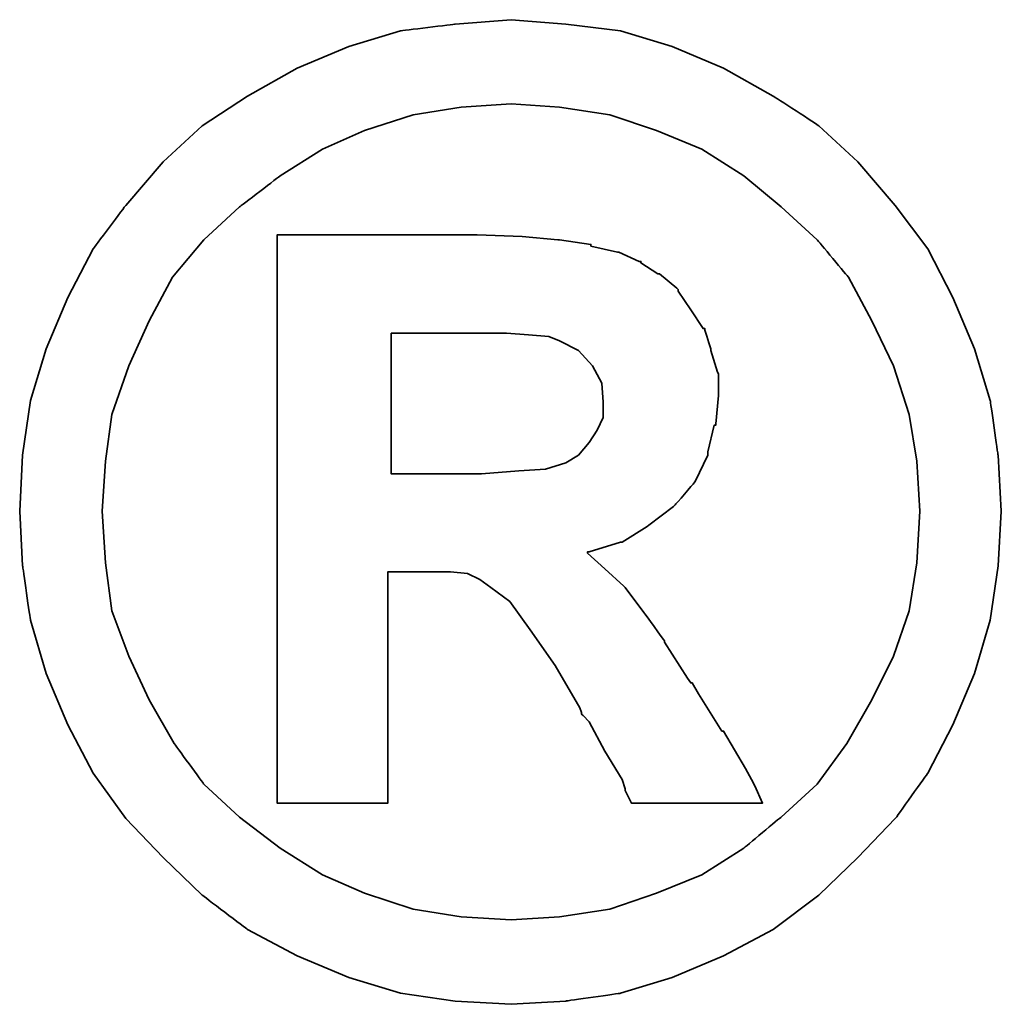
# Model space of a CAD drawing. Header units: millimetres. Extents: x 301 to 553, y -49 to 41.
# Tile 46 of 50: x 497.899 to 498.445, y -24.021 to -23.473. Entities that reach past the tile are written whole.
import ezdxf

# ---------------------------------------------------------------- set-up
doc = ezdxf.new("R2010")
doc.units = ezdxf.units.MM
doc.header["$LTSCALE"] = 0.1
doc.layers.add('DIM', color=4, linetype='CONTINUOUS')
doc.layers.add('layer 1', color=7, linetype='CONTINUOUS')

# ---------------------------------------------------------------- blocks, each defined once
blk = doc.blocks.new('TBI MOTION logo(完整正式版)')
at = {"layer": 'layer 1', "color": 22, "lineweight": 35}
for points, knots in [([(81.20634, 4.98624), (81.20634, 4.98624), (81.18649, 5.32862), (81.18649, 5.32862), (81.18649, 5.32862), (81.18649, 5.32862), (81.13886, 5.66206), (81.13886, 5.66206), (81.13886, 5.66206), (81.13886, 5.66206), (81.04359, 5.97764), (81.04359, 5.97764), (81.04359, 5.97764), (81.04359, 5.97764), (80.91061, 6.29124), (80.91061, 6.29124), (80.91061, 6.29124), (80.91061, 6.29124), (80.75778, 6.58697), (80.75778, 6.58697), (80.75778, 6.58697), (80.75778, 6.58697), (80.5593, 6.85294), (80.5593, 6.85294), (80.5593, 6.85294), (80.5593, 6.85294), (80.33105, 7.1189), (80.33105, 7.1189), (80.33105, 7.1189), (80.33105, 7.1189), (80.09287, 7.33921), (80.09287, 7.33921), (80.09287, 7.33921), (80.09287, 7.33921), (79.815, 7.51982), (79.815, 7.51982), (79.815, 7.51982), (79.815, 7.51982), (79.51133, 7.69051), (79.51133, 7.69051), (79.51133, 7.69051), (79.51133, 7.69051), (79.19773, 7.8235), (79.19773, 7.8235), (79.19773, 7.8235), (79.19773, 7.8235), (78.88215, 7.91877), (78.88215, 7.91877), (78.88215, 7.91877), (78.88215, 7.91877), (78.54871, 7.95846), (78.54871, 7.95846), (78.54871, 7.95846), (78.54871, 7.95846), (78.21526, 7.98625), (78.21526, 7.98625), (78.21526, 7.98625), (78.21526, 7.98625), (77.87388, 7.95846), (77.87388, 7.95846), (77.87388, 7.95846), (77.87388, 7.95846), (77.54044, 7.91877), (77.54044, 7.91877), (77.54044, 7.91877), (77.54044, 7.91877), (77.22485, 7.8235), (77.22485, 7.8235), (77.22485, 7.8235), (77.22485, 7.8235), (76.91027, 7.69051), (76.91027, 7.69051), (76.91027, 7.69051), (76.91027, 7.69051), (76.6056, 7.51982), (76.6056, 7.51982), (76.6056, 7.51982), (76.6056, 7.51982), (76.32972, 7.33921), (76.32972, 7.33921), (76.32972, 7.33921), (76.32972, 7.33921), (76.09154, 7.1189), (76.09154, 7.1189), (76.09154, 7.1189), (76.09154, 7.1189), (75.86329, 6.85294), (75.86329, 6.85294), (75.86329, 6.85294), (75.86329, 6.85294), (75.66382, 6.58697), (75.66382, 6.58697), (75.66382, 6.58697), (75.66382, 6.58697), (75.51099, 6.29124), (75.51099, 6.29124), (75.51099, 6.29124), (75.51099, 6.29124), (75.37702, 5.97764), (75.37702, 5.97764), (75.37702, 5.97764), (75.37702, 5.97764), (75.28175, 5.66206), (75.28175, 5.66206), (75.28175, 5.66206), (75.28175, 5.66206), (75.23411, 5.32862), (75.23411, 5.32862), (75.23411, 5.32862), (75.23411, 5.32862), (75.21625, 4.98624), (75.21625, 4.98624), (75.21625, 4.98624), (75.21625, 4.98624), (75.23411, 4.6528), (75.23411, 4.6528), (75.23411, 4.6528), (75.23411, 4.6528), (75.28175, 4.32035), (75.28175, 4.32035), (75.28175, 4.32035), (75.28175, 4.32035), (75.37702, 3.99583), (75.37702, 3.99583), (75.37702, 3.99583), (75.37702, 3.99583), (75.51099, 3.68224), (75.51099, 3.68224), (75.51099, 3.68224), (75.51099, 3.68224), (75.66382, 3.38749), (75.66382, 3.38749), (75.66382, 3.38749), (75.66382, 3.38749), (75.86329, 3.10963), (75.86329, 3.10963), (75.86329, 3.10963), (75.86329, 3.10963), (76.09154, 2.87145), (76.09154, 2.87145), (76.09154, 2.87145), (76.09154, 2.87145), (76.32972, 2.6432), (76.32972, 2.6432), (76.32972, 2.6432), (76.32972, 2.6432), (76.6056, 2.43381), (76.6056, 2.43381), (76.6056, 2.43381), (76.6056, 2.43381), (76.91027, 2.27205), (76.91027, 2.27205), (76.91027, 2.27205), (76.91027, 2.27205), (77.22485, 2.13906), (77.22485, 2.13906), (77.22485, 2.13906), (77.22485, 2.13906), (77.54044, 2.0438), (77.54044, 2.0438), (77.54044, 2.0438), (77.54044, 2.0438), (77.87388, 1.99616), (77.87388, 1.99616), (77.87388, 1.99616), (77.87388, 1.99616), (78.21526, 1.97631), (78.21526, 1.97631), (78.21526, 1.97631), (78.21526, 1.97631), (78.54871, 1.99616), (78.54871, 1.99616), (78.54871, 1.99616), (78.54871, 1.99616), (78.88215, 2.0438), (78.88215, 2.0438), (78.88215, 2.0438), (78.88215, 2.0438), (79.19773, 2.13906), (79.19773, 2.13906), (79.19773, 2.13906), (79.19773, 2.13906), (79.51133, 2.27205), (79.51133, 2.27205), (79.51133, 2.27205), (79.51133, 2.27205), (79.815, 2.43381), (79.815, 2.43381), (79.815, 2.43381), (79.815, 2.43381), (80.09287, 2.6432), (80.09287, 2.6432), (80.09287, 2.6432), (80.09287, 2.6432), (80.33105, 2.87145), (80.33105, 2.87145), (80.33105, 2.87145), (80.33105, 2.87145), (80.5593, 3.10963), (80.5593, 3.10963), (80.5593, 3.10963), (80.5593, 3.10963), (80.75778, 3.38749), (80.75778, 3.38749), (80.75778, 3.38749), (80.75778, 3.38749), (80.91061, 3.68224), (80.91061, 3.68224), (80.91061, 3.68224), (80.91061, 3.68224), (81.04359, 3.99583), (81.04359, 3.99583), (81.04359, 3.99583), (81.04359, 3.99583), (81.13886, 4.32035), (81.13886, 4.32035), (81.13886, 4.32035), (81.13886, 4.32035), (81.18649, 4.6528), (81.18649, 4.6528), (81.18649, 4.6528), (81.18649, 4.6528), (81.20634, 4.98624), (81.20634, 4.98624)], [0, 0, 0, 0, 0.0178571, 0.0178571, 0.0178571, 0.0178572, 0.0357143, 0.0357143, 0.0357143, 0.0357143, 0.0535714, 0.0535714, 0.0535714, 0.0535714, 0.0714286, 0.0714286, 0.0714286, 0.0714286, 0.0892857, 0.0892857, 0.0892857, 0.0892857, 0.1071429, 0.1071429, 0.1071429, 0.1071429, 0.125, 0.125, 0.125, 0.125, 0.1428571, 0.1428571, 0.1428571, 0.1428572, 0.1607143, 0.1607143, 0.1607143, 0.1607143, 0.1785714, 0.1785714, 0.1785714, 0.1785714, 0.1964286, 0.1964286, 0.1964286, 0.1964286, 0.2142857, 0.2142857, 0.2142857, 0.2142857, 0.2321429, 0.2321429, 0.2321429, 0.2321429, 0.25, 0.25, 0.25, 0.25, 0.2678571, 0.2678571, 0.2678571, 0.2678572, 0.2857143, 0.2857143, 0.2857143, 0.2857143, 0.3035714, 0.3035714, 0.3035714, 0.3035714, 0.3214286, 0.3214286, 0.3214286, 0.3214286, 0.3392857, 0.3392857, 0.3392857, 0.3392857, 0.3571429, 0.3571429, 0.3571429, 0.3571429, 0.375, 0.375, 0.375, 0.375, 0.3928571, 0.3928571, 0.3928571, 0.3928572, 0.4107143, 0.4107143, 0.4107143, 0.4107143, 0.4285714, 0.4285714, 0.4285714, 0.4285714, 0.4464286, 0.4464286, 0.4464286, 0.4464286, 0.4642857, 0.4642857, 0.4642857, 0.4642857, 0.4821429, 0.4821429, 0.4821429, 0.4821429, 0.5, 0.5, 0.5, 0.5, 0.5178571, 0.5178571, 0.5178571, 0.5178572, 0.5357143, 0.5357143, 0.5357143, 0.5357143, 0.5535714, 0.5535714, 0.5535714, 0.5535714, 0.5714286, 0.5714286, 0.5714286, 0.5714286, 0.5892857, 0.5892857, 0.5892857, 0.5892857, 0.6071429, 0.6071429, 0.6071429, 0.6071429, 0.625, 0.625, 0.625, 0.625, 0.6428571, 0.6428571, 0.6428571, 0.6428572, 0.6607143, 0.6607143, 0.6607143, 0.6607143, 0.6785714, 0.6785714, 0.6785714, 0.6785714, 0.6964286, 0.6964286, 0.6964286, 0.6964286, 0.7142857, 0.7142857, 0.7142857, 0.7142857, 0.7321429, 0.7321429, 0.7321429, 0.7321429, 0.75, 0.75, 0.75, 0.75, 0.7678571, 0.7678571, 0.7678571, 0.7678572, 0.7857143, 0.7857143, 0.7857143, 0.7857143, 0.8035714, 0.8035714, 0.8035714, 0.8035714, 0.8214286, 0.8214286, 0.8214286, 0.8214286, 0.8392857, 0.8392857, 0.8392857, 0.8392857, 0.8571429, 0.8571429, 0.8571429, 0.8571429, 0.875, 0.875, 0.875, 0.875, 0.8928571, 0.8928571, 0.8928571, 0.8928572, 0.9107143, 0.9107143, 0.9107143, 0.9107143, 0.9285714, 0.9285714, 0.9285714, 0.9285714, 0.9464286, 0.9464286, 0.9464286, 0.9464286, 0.9642857, 0.9642857, 0.9642857, 0.9642857, 0.9821429, 0.9821429, 0.9821429, 0.9821429, 1, 1, 1, 1]), ([(80.71014, 4.98624), (80.71014, 4.98624), (80.69129, 5.29091), (80.69129, 5.29091), (80.69129, 5.29091), (80.69129, 5.29091), (80.64464, 5.57672), (80.64464, 5.57672), (80.64464, 5.57672), (80.64464, 5.57672), (80.54937, 5.87245), (80.54937, 5.87245), (80.54937, 5.87245), (80.54937, 5.87245), (80.41639, 6.14833), (80.41639, 6.14833), (80.41639, 6.14833), (80.41639, 6.14833), (80.27349, 6.41429), (80.27349, 6.41429), (80.27349, 6.41429), (80.27349, 6.41429), (80.08295, 6.64255), (80.08295, 6.64255), (80.08295, 6.64255), (80.08295, 6.64255), (79.86264, 6.84301), (79.86264, 6.84301), (79.86264, 6.84301), (79.86264, 6.84301), (79.63439, 7.03355), (79.63439, 7.03355), (79.63439, 7.03355), (79.63439, 7.03355), (79.37835, 7.1963), (79.37835, 7.1963), (79.37835, 7.1963), (79.37835, 7.1963), (79.10246, 7.30944), (79.10246, 7.30944), (79.10246, 7.30944), (79.10246, 7.30944), (78.81665, 7.40471), (78.81665, 7.40471), (78.81665, 7.40471), (78.81665, 7.40471), (78.511, 7.45234), (78.511, 7.45234), (78.511, 7.45234), (78.511, 7.45234), (78.21526, 7.47219), (78.21526, 7.47219), (78.21526, 7.47219), (78.21526, 7.47219), (77.9106, 7.45234), (77.9106, 7.45234), (77.9106, 7.45234), (77.9106, 7.45234), (77.61685, 7.40471), (77.61685, 7.40471), (77.61685, 7.40471), (77.61685, 7.40471), (77.32012, 7.30944), (77.32012, 7.30944), (77.32012, 7.30944), (77.32012, 7.30944), (77.06309, 7.1963), (77.06309, 7.1963), (77.06309, 7.1963), (77.06309, 7.1963), (76.80606, 7.03355), (76.80606, 7.03355), (76.80606, 7.03355), (76.80606, 7.03355), (76.55797, 6.84301), (76.55797, 6.84301), (76.55797, 6.84301), (76.55797, 6.84301), (76.34063, 6.64255), (76.34063, 6.64255), (76.34063, 6.64255), (76.34063, 6.64255), (76.1491, 6.41429), (76.1491, 6.41429), (76.1491, 6.41429), (76.1491, 6.41429), (76.0062, 6.14833), (76.0062, 6.14833), (76.0062, 6.14833), (76.0062, 6.14833), (75.88314, 5.87245), (75.88314, 5.87245), (75.88314, 5.87245), (75.88314, 5.87245), (75.77794, 5.57672), (75.77794, 5.57672), (75.77794, 5.57672), (75.77794, 5.57672), (75.73924, 5.29091), (75.73924, 5.29091), (75.73924, 5.29091), (75.73924, 5.29091), (75.72039, 4.98624), (75.72039, 4.98624), (75.72039, 4.98624), (75.72039, 4.98624), (75.73924, 4.67165), (75.73924, 4.67165), (75.73924, 4.67165), (75.73924, 4.67165), (75.77794, 4.37791), (75.77794, 4.37791), (75.77794, 4.37791), (75.77794, 4.37791), (75.88314, 4.10102), (75.88314, 4.10102), (75.88314, 4.10102), (75.88314, 4.10102), (76.0062, 3.83407), (76.0062, 3.83407), (76.0062, 3.83407), (76.0062, 3.83407), (76.15902, 3.56811), (76.15902, 3.56811), (76.15902, 3.56811), (76.15902, 3.56811), (76.34063, 3.32001), (76.34063, 3.32001), (76.34063, 3.32001), (76.34063, 3.32001), (76.55797, 3.11955), (76.55797, 3.11955), (76.55797, 3.11955), (76.55797, 3.11955), (76.80606, 2.92901), (76.80606, 2.92901), (76.80606, 2.92901), (76.80606, 2.92901), (77.06309, 2.76725), (77.06309, 2.76725), (77.06309, 2.76725), (77.06309, 2.76725), (77.32012, 2.65412), (77.32012, 2.65412), (77.32012, 2.65412), (77.32012, 2.65412), (77.61685, 2.55786), (77.61685, 2.55786), (77.61685, 2.55786), (77.61685, 2.55786), (77.9106, 2.51022), (77.9106, 2.51022), (77.9106, 2.51022), (77.9106, 2.51022), (78.21526, 2.49137), (78.21526, 2.49137), (78.21526, 2.49137), (78.21526, 2.49137), (78.511, 2.51022), (78.511, 2.51022), (78.511, 2.51022), (78.511, 2.51022), (78.81665, 2.55786), (78.81665, 2.55786), (78.81665, 2.55786), (78.81665, 2.55786), (79.10246, 2.65412), (79.10246, 2.65412), (79.10246, 2.65412), (79.10246, 2.65412), (79.37835, 2.76725), (79.37835, 2.76725), (79.37835, 2.76725), (79.37835, 2.76725), (79.63439, 2.92901), (79.63439, 2.92901), (79.63439, 2.92901), (79.63439, 2.92901), (79.86264, 3.11955), (79.86264, 3.11955), (79.86264, 3.11955), (79.86264, 3.11955), (80.08295, 3.32001), (80.08295, 3.32001), (80.08295, 3.32001), (80.08295, 3.32001), (80.26356, 3.56811), (80.26356, 3.56811), (80.26356, 3.56811), (80.26356, 3.56811), (80.41639, 3.83407), (80.41639, 3.83407), (80.41639, 3.83407), (80.41639, 3.83407), (80.54937, 4.10102), (80.54937, 4.10102), (80.54937, 4.10102), (80.54937, 4.10102), (80.64464, 4.37791), (80.64464, 4.37791), (80.64464, 4.37791), (80.64464, 4.37791), (80.69129, 4.67165), (80.69129, 4.67165), (80.69129, 4.67165), (80.69129, 4.67165), (80.71014, 4.98624), (80.71014, 4.98624)], [0, 0, 0, 0, 0.0192308, 0.0192308, 0.0192308, 0.0192308, 0.0384615, 0.0384615, 0.0384615, 0.0384615, 0.0576923, 0.0576923, 0.0576923, 0.0576923, 0.0769231, 0.0769231, 0.0769231, 0.0769231, 0.0961538, 0.0961538, 0.0961538, 0.0961539, 0.1153846, 0.1153846, 0.1153846, 0.1153846, 0.1346154, 0.1346154, 0.1346154, 0.1346154, 0.1538462, 0.1538462, 0.1538462, 0.1538462, 0.1730769, 0.1730769, 0.1730769, 0.1730769, 0.1923077, 0.1923077, 0.1923077, 0.1923077, 0.2115385, 0.2115385, 0.2115385, 0.2115385, 0.2307692, 0.2307692, 0.2307692, 0.2307692, 0.25, 0.25, 0.25, 0.25, 0.2692308, 0.2692308, 0.2692308, 0.2692308, 0.2884615, 0.2884615, 0.2884615, 0.2884615, 0.3076923, 0.3076923, 0.3076923, 0.3076923, 0.3269231, 0.3269231, 0.3269231, 0.3269231, 0.3461538, 0.3461538, 0.3461538, 0.3461539, 0.3653846, 0.3653846, 0.3653846, 0.3653846, 0.3846154, 0.3846154, 0.3846154, 0.3846154, 0.4038462, 0.4038462, 0.4038462, 0.4038462, 0.4230769, 0.4230769, 0.4230769, 0.4230769, 0.4423077, 0.4423077, 0.4423077, 0.4423077, 0.4615385, 0.4615385, 0.4615385, 0.4615385, 0.4807692, 0.4807692, 0.4807692, 0.4807692, 0.5, 0.5, 0.5, 0.5, 0.5192308, 0.5192308, 0.5192308, 0.5192308, 0.5384615, 0.5384615, 0.5384615, 0.5384615, 0.5576923, 0.5576923, 0.5576923, 0.5576923, 0.5769231, 0.5769231, 0.5769231, 0.5769231, 0.5961538, 0.5961538, 0.5961538, 0.5961539, 0.6153846, 0.6153846, 0.6153846, 0.6153846, 0.6346154, 0.6346154, 0.6346154, 0.6346154, 0.6538462, 0.6538462, 0.6538462, 0.6538462, 0.6730769, 0.6730769, 0.6730769, 0.6730769, 0.6923077, 0.6923077, 0.6923077, 0.6923077, 0.7115385, 0.7115385, 0.7115385, 0.7115385, 0.7307692, 0.7307692, 0.7307692, 0.7307692, 0.75, 0.75, 0.75, 0.75, 0.7692308, 0.7692308, 0.7692308, 0.7692308, 0.7884615, 0.7884615, 0.7884615, 0.7884615, 0.8076923, 0.8076923, 0.8076923, 0.8076923, 0.8269231, 0.8269231, 0.8269231, 0.8269231, 0.8461538, 0.8461538, 0.8461538, 0.8461539, 0.8653846, 0.8653846, 0.8653846, 0.8653846, 0.8846154, 0.8846154, 0.8846154, 0.8846154, 0.9038462, 0.9038462, 0.9038462, 0.9038462, 0.9230769, 0.9230769, 0.9230769, 0.9230769, 0.9423077, 0.9423077, 0.9423077, 0.9423077, 0.9615385, 0.9615385, 0.9615385, 0.9615385, 0.9807692, 0.9807692, 0.9807692, 0.9807692, 1, 1, 1, 1]), ([(76.78721, 3.2823), (76.78721, 3.2823), (76.78721, 3.32001), (76.78721, 3.32001), (76.78721, 3.32001), (76.78721, 3.32001), (76.78721, 3.42422), (76.78721, 3.42422), (76.78721, 3.42422), (76.78721, 3.42422), (76.78721, 3.59689), (76.78721, 3.59689), (76.78721, 3.59689), (76.78721, 3.59689), (76.78721, 3.80529), (76.78721, 3.80529), (76.78721, 3.80529), (76.78721, 3.80529), (76.78721, 4.0524), (76.78721, 4.0524), (76.78721, 4.0524), (76.78721, 4.0524), (76.78721, 4.32035), (76.78721, 4.32035), (76.78721, 4.32035), (76.78721, 4.32035), (76.78721, 4.92868), (76.78721, 4.92868), (76.78721, 4.92868), (76.78721, 4.92868), (76.78721, 5.53801), (76.78721, 5.53801), (76.78721, 5.53801), (76.78721, 5.53801), (76.78721, 5.82482), (76.78721, 5.82482), (76.78721, 5.82482), (76.78721, 5.82482), (76.78721, 6.07291), (76.78721, 6.07291), (76.78721, 6.07291), (76.78721, 6.07291), (76.78721, 6.30017), (76.78721, 6.30017), (76.78721, 6.30017), (76.78721, 6.30017), (76.78721, 6.45399), (76.78721, 6.45399), (76.78721, 6.45399), (76.78721, 6.45399), (76.78721, 6.5572), (76.78721, 6.5572), (76.78721, 6.5572), (76.78721, 6.5572), (76.78721, 6.59689), (76.78721, 6.59689), (76.78721, 6.59689), (76.78721, 6.59689), (76.78721, 6.67232), (76.78721, 6.67232), (76.78721, 6.67232), (76.78721, 6.67232), (76.8537, 6.67232), (76.8537, 6.67232), (76.8537, 6.67232), (76.8537, 6.67232), (76.87355, 6.67232), (76.87355, 6.67232), (76.87355, 6.67232), (76.87355, 6.67232), (76.91027, 6.67232), (76.91027, 6.67232), (76.91027, 6.67232), (76.91027, 6.67232), (77.04424, 6.67232), (77.04424, 6.67232), (77.04424, 6.67232), (77.04424, 6.67232), (77.22485, 6.67232), (77.22485, 6.67232), (77.22485, 6.67232), (77.22485, 6.67232), (77.43524, 6.67232), (77.43524, 6.67232), (77.43524, 6.67232), (77.43524, 6.67232), (77.65357, 6.67232), (77.65357, 6.67232), (77.65357, 6.67232), (77.65357, 6.67232), (77.82625, 6.67232), (77.82625, 6.67232), (77.82625, 6.67232), (77.82625, 6.67232), (77.94037, 6.67232), (77.94037, 6.67232), (77.94037, 6.67232), (77.94037, 6.67232), (77.97709, 6.67232), (77.97709, 6.67232), (77.97709, 6.67232), (77.97709, 6.67232), (77.99694, 6.67232), (77.99694, 6.67232), (77.99694, 6.67232), (77.99694, 6.67232), (78.00686, 6.67232), (78.00686, 6.67232), (78.00686, 6.67232), (78.00686, 6.67232), (78.28275, 6.6624), (78.28275, 6.6624), (78.28275, 6.6624), (78.28275, 6.6624), (78.50107, 6.64255), (78.50107, 6.64255), (78.50107, 6.64255), (78.50107, 6.64255), (78.511, 6.64255), (78.511, 6.64255), (78.511, 6.64255), (78.511, 6.64255), (78.70154, 6.61476), (78.70154, 6.61476), (78.70154, 6.61476), (78.70154, 6.61476), (78.70154, 6.60483), (78.70154, 6.60483), (78.70154, 6.60483), (78.70154, 6.60483), (78.86429, 6.56713), (78.86429, 6.56713), (78.86429, 6.56713), (78.86429, 6.56713), (78.87223, 6.56713), (78.87223, 6.56713), (78.87223, 6.56713), (78.87223, 6.56713), (78.99727, 6.51056), (78.99727, 6.51056), (78.99727, 6.51056), (78.99727, 6.51056), (79.00719, 6.51056), (79.00719, 6.51056), (79.00719, 6.51056), (79.00719, 6.51056), (79.00719, 6.50162), (79.00719, 6.50162), (79.00719, 6.50162), (79.00719, 6.50162), (79.1104, 6.43415), (79.1104, 6.43415), (79.1104, 6.43415), (79.1104, 6.43415), (79.12132, 6.43415), (79.12132, 6.43415), (79.12132, 6.43415), (79.12132, 6.43415), (79.22552, 6.34781), (79.22552, 6.34781), (79.22552, 6.34781), (79.22552, 6.34781), (79.23544, 6.33888), (79.23544, 6.33888), (79.23544, 6.33888), (79.23544, 6.33888), (79.23544, 6.32895), (79.23544, 6.32895), (79.23544, 6.32895), (79.23544, 6.32895), (79.31087, 6.21483), (79.31087, 6.21483), (79.31087, 6.21483), (79.31087, 6.21483), (79.38629, 6.1007), (79.38629, 6.1007), (79.38629, 6.1007), (79.38629, 6.1007), (79.3972, 6.1007), (79.3972, 6.1007), (79.3972, 6.1007), (79.3972, 6.1007), (79.3972, 6.09078), (79.3972, 6.09078), (79.3972, 6.09078), (79.3972, 6.09078), (79.43392, 5.97764), (79.43392, 5.97764), (79.43392, 5.97764), (79.43392, 5.97764), (79.43392, 5.96772), (79.43392, 5.96772), (79.43392, 5.96772), (79.43392, 5.96772), (79.47362, 5.83474), (79.47362, 5.83474), (79.47362, 5.83474), (79.47362, 5.83474), (79.48156, 5.82482), (79.48156, 5.82482), (79.48156, 5.82482), (79.48156, 5.82482), (79.48156, 5.69977), (79.48156, 5.69977), (79.48156, 5.69977), (79.48156, 5.69977), (79.48156, 5.69183), (79.48156, 5.69183), (79.48156, 5.69183), (79.48156, 5.69183), (79.4637, 5.51915), (79.4637, 5.51915), (79.4637, 5.51915), (79.4637, 5.51915), (79.4637, 5.51122), (79.4637, 5.51122), (79.4637, 5.51122), (79.4637, 5.51122), (79.45377, 5.51122), (79.45377, 5.51122), (79.45377, 5.51122), (79.45377, 5.51122), (79.41507, 5.34847), (79.41507, 5.34847), (79.41507, 5.34847), (79.41507, 5.34847), (79.41507, 5.33854), (79.41507, 5.33854), (79.41507, 5.33854), (79.41507, 5.33854), (79.41507, 5.32862), (79.41507, 5.32862), (79.41507, 5.32862), (79.41507, 5.32862), (79.33865, 5.16785), (79.33865, 5.16785), (79.33865, 5.16785), (79.33865, 5.16785), (79.33071, 5.15693), (79.33071, 5.15693), (79.33071, 5.15693), (79.33071, 5.15693), (79.2156, 5.02495), (79.2156, 5.02495), (79.2156, 5.02495), (79.2156, 5.02495), (79.20567, 5.01502), (79.20567, 5.01502), (79.20567, 5.01502), (79.20567, 5.01502), (79.05483, 4.89991), (79.05483, 4.89991), (79.05483, 4.89991), (79.05483, 4.89991), (79.04491, 4.89197), (79.04491, 4.89197), (79.04491, 4.89197), (79.04491, 4.89197), (78.89208, 4.7967), (78.89208, 4.7967), (78.89208, 4.7967), (78.89208, 4.7967), (78.88215, 4.7967), (78.88215, 4.7967), (78.88215, 4.7967), (78.88215, 4.7967), (78.69161, 4.73913), (78.69161, 4.73913), (78.69161, 4.73913), (78.69161, 4.73913), (78.68169, 4.73913), (78.68169, 4.73913), (78.68169, 4.73913), (78.68169, 4.73913), (78.68169, 4.72921), (78.68169, 4.72921), (78.68169, 4.72921), (78.68169, 4.72921), (78.78688, 4.63394), (78.78688, 4.63394), (78.78688, 4.63394), (78.78688, 4.63394), (78.902, 4.52875), (78.902, 4.52875), (78.902, 4.52875), (78.902, 4.52875), (78.91093, 4.52081), (78.91093, 4.52081), (78.91093, 4.52081), (78.91093, 4.52081), (79.02506, 4.36798), (79.02506, 4.36798), (79.02506, 4.36798), (79.02506, 4.36798), (79.1501, 4.1953), (79.1501, 4.1953), (79.1501, 4.1953), (79.1501, 4.1953), (79.1501, 4.18736), (79.1501, 4.18736), (79.1501, 4.18736), (79.1501, 4.18736), (79.29201, 3.96705), (79.29201, 3.96705), (79.29201, 3.96705), (79.29201, 3.96705), (79.31087, 3.93828), (79.31087, 3.93828), (79.31087, 3.93828), (79.31087, 3.93828), (79.32079, 3.93828), (79.32079, 3.93828), (79.32079, 3.93828), (79.32079, 3.93828), (79.3585, 3.87178), (79.3585, 3.87178), (79.3585, 3.87178), (79.3585, 3.87178), (79.50141, 3.64353), (79.50141, 3.64353), (79.50141, 3.64353), (79.50141, 3.64353), (79.51133, 3.64353), (79.51133, 3.64353), (79.51133, 3.64353), (79.51133, 3.64353), (79.64431, 3.41528), (79.64431, 3.41528), (79.64431, 3.41528), (79.64431, 3.41528), (79.68202, 3.3478), (79.68202, 3.3478), (79.68202, 3.3478), (79.68202, 3.3478), (79.70187, 3.31009), (79.70187, 3.31009), (79.70187, 3.31009), (79.70187, 3.31009), (79.7495, 3.2049), (79.7495, 3.2049), (79.7495, 3.2049), (79.7495, 3.2049), (79.64431, 3.2049), (79.64431, 3.2049), (79.64431, 3.2049), (79.64431, 3.2049), (79.62546, 3.2049), (79.62546, 3.2049), (79.62546, 3.2049), (79.62546, 3.2049), (79.53912, 3.2049), (79.53912, 3.2049), (79.53912, 3.2049), (79.53912, 3.2049), (79.31087, 3.2049), (79.31087, 3.2049), (79.31087, 3.2049), (79.31087, 3.2049), (79.08262, 3.2049), (79.08262, 3.2049), (79.08262, 3.2049), (79.08262, 3.2049), (79.00719, 3.2049), (79.00719, 3.2049), (79.00719, 3.2049), (79.00719, 3.2049), (78.98735, 3.2049), (78.98735, 3.2049), (78.98735, 3.2049), (78.98735, 3.2049), (78.94964, 3.2049), (78.94964, 3.2049), (78.94964, 3.2049), (78.94964, 3.2049), (78.92979, 3.24459), (78.92979, 3.24459), (78.92979, 3.24459), (78.92979, 3.24459), (78.91093, 3.2823), (78.91093, 3.2823), (78.91093, 3.2823), (78.91093, 3.2823), (78.91093, 3.29223), (78.91093, 3.29223), (78.91093, 3.29223), (78.91093, 3.29223), (78.89208, 3.3478), (78.89208, 3.3478), (78.89208, 3.3478), (78.89208, 3.3478), (78.78688, 3.52048), (78.78688, 3.52048), (78.78688, 3.52048), (78.78688, 3.52048), (78.69161, 3.7001), (78.69161, 3.7001), (78.69161, 3.7001), (78.69161, 3.7001), (78.6539, 3.7388), (78.6539, 3.7388), (78.6539, 3.7388), (78.6539, 3.7388), (78.64398, 3.74873), (78.64398, 3.74873), (78.64398, 3.74873), (78.64398, 3.74873), (78.64398, 3.75766), (78.64398, 3.75766), (78.64398, 3.75766), (78.64398, 3.75766), (78.63405, 3.78644), (78.63405, 3.78644), (78.63405, 3.78644), (78.63405, 3.78644), (78.48321, 4.04347), (78.48321, 4.04347), (78.48321, 4.04347), (78.48321, 4.04347), (78.33038, 4.2618), (78.33038, 4.2618), (78.33038, 4.2618), (78.33038, 4.2618), (78.20732, 4.43447), (78.20732, 4.43447), (78.20732, 4.43447), (78.20732, 4.43447), (78.09221, 4.52081), (78.09221, 4.52081), (78.09221, 4.52081), (78.09221, 4.52081), (78.02472, 4.56845), (78.02472, 4.56845), (78.02472, 4.56845), (78.02472, 4.56845), (77.9493, 4.60616), (77.9493, 4.60616), (77.9493, 4.60616), (77.9493, 4.60616), (77.8451, 4.61608), (77.8451, 4.61608), (77.8451, 4.61608), (77.8451, 4.61608), (77.71113, 4.61608), (77.71113, 4.61608), (77.71113, 4.61608), (77.71113, 4.61608), (77.69128, 4.61608), (77.69128, 4.61608), (77.69128, 4.61608), (77.69128, 4.61608), (77.67342, 4.61608), (77.67342, 4.61608), (77.67342, 4.61608), (77.67342, 4.61608), (77.5583, 4.61608), (77.5583, 4.61608), (77.5583, 4.61608), (77.5583, 4.61608), (77.46303, 4.61608), (77.46303, 4.61608), (77.46303, 4.61608), (77.46303, 4.61608), (77.46303, 4.54761), (77.46303, 4.54761), (77.46303, 4.54761), (77.46303, 4.54761), (77.46303, 4.47318), (77.46303, 4.47318), (77.46303, 4.47318), (77.46303, 4.47318), (77.46303, 4.24294), (77.46303, 4.24294), (77.46303, 4.24294), (77.46303, 4.24294), (77.46303, 3.99583), (77.46303, 3.99583), (77.46303, 3.99583), (77.46303, 3.99583), (77.46303, 3.72888), (77.46303, 3.72888), (77.46303, 3.72888), (77.46303, 3.72888), (77.46303, 3.51055), (77.46303, 3.51055), (77.46303, 3.51055), (77.46303, 3.51055), (77.46303, 3.42422), (77.46303, 3.42422), (77.46303, 3.42422), (77.46303, 3.42422), (77.46303, 3.35773), (77.46303, 3.35773), (77.46303, 3.35773), (77.46303, 3.35773), (77.46303, 3.30017), (77.46303, 3.30017), (77.46303, 3.30017), (77.46303, 3.30017), (77.46303, 3.2823), (77.46303, 3.2823), (77.46303, 3.2823), (77.46303, 3.2823), (77.46303, 3.2049), (77.46303, 3.2049), (77.46303, 3.2049), (77.46303, 3.2049), (77.39753, 3.2049), (77.39753, 3.2049), (77.39753, 3.2049), (77.39753, 3.2049), (77.37768, 3.2049), (77.37768, 3.2049), (77.37768, 3.2049), (77.37768, 3.2049), (77.32012, 3.2049), (77.32012, 3.2049), (77.32012, 3.2049), (77.32012, 3.2049), (77.12165, 3.2049), (77.12165, 3.2049), (77.12165, 3.2049), (77.12165, 3.2049), (76.94897, 3.2049), (76.94897, 3.2049), (76.94897, 3.2049), (76.94897, 3.2049), (76.8924, 3.2049), (76.8924, 3.2049), (76.8924, 3.2049), (76.8924, 3.2049), (76.8537, 3.2049), (76.8537, 3.2049), (76.8537, 3.2049), (76.8537, 3.2049), (76.78721, 3.2049), (76.78721, 3.2049), (76.78721, 3.2049), (76.78721, 3.2049), (76.78721, 3.2823), (76.78721, 3.2823)], [0, 0, 0, 0, 0.0074074, 0.0074074, 0.0074074, 0.0074074, 0.0148148, 0.0148148, 0.0148148, 0.0148148, 0.0222222, 0.0222222, 0.0222222, 0.0222222, 0.0296296, 0.0296296, 0.0296296, 0.0296296, 0.037037, 0.037037, 0.037037, 0.037037, 0.0444444, 0.0444444, 0.0444444, 0.0444445, 0.0518519, 0.0518519, 0.0518519, 0.0518519, 0.0592593, 0.0592593, 0.0592593, 0.0592593, 0.0666667, 0.0666667, 0.0666667, 0.0666667, 0.0740741, 0.0740741, 0.0740741, 0.0740741, 0.0814815, 0.0814815, 0.0814815, 0.0814815, 0.0888889, 0.0888889, 0.0888889, 0.0888889, 0.0962963, 0.0962963, 0.0962963, 0.0962963, 0.1037037, 0.1037037, 0.1037037, 0.1037037, 0.1111111, 0.1111111, 0.1111111, 0.1111111, 0.1185185, 0.1185185, 0.1185185, 0.1185185, 0.1259259, 0.1259259, 0.1259259, 0.1259259, 0.1333333, 0.1333333, 0.1333333, 0.1333333, 0.1407407, 0.1407407, 0.1407407, 0.1407408, 0.1481481, 0.1481481, 0.1481481, 0.1481482, 0.1555556, 0.1555556, 0.1555556, 0.1555556, 0.162963, 0.162963, 0.162963, 0.162963, 0.1703704, 0.1703704, 0.1703704, 0.1703704, 0.1777778, 0.1777778, 0.1777778, 0.1777778, 0.1851852, 0.1851852, 0.1851852, 0.1851852, 0.1925926, 0.1925926, 0.1925926, 0.1925926, 0.2, 0.2, 0.2, 0.2, 0.2074074, 0.2074074, 0.2074074, 0.2074074, 0.2148148, 0.2148148, 0.2148148, 0.2148148, 0.2222222, 0.2222222, 0.2222222, 0.2222222, 0.2296296, 0.2296296, 0.2296296, 0.2296296, 0.237037, 0.237037, 0.237037, 0.237037, 0.2444444, 0.2444444, 0.2444444, 0.2444445, 0.2518519, 0.2518519, 0.2518519, 0.2518519, 0.2592593, 0.2592593, 0.2592593, 0.2592593, 0.2666667, 0.2666667, 0.2666667, 0.2666667, 0.2740741, 0.2740741, 0.2740741, 0.2740741, 0.2814815, 0.2814815, 0.2814815, 0.2814815, 0.2888889, 0.2888889, 0.2888889, 0.2888889, 0.2962963, 0.2962963, 0.2962963, 0.2962963, 0.3037037, 0.3037037, 0.3037037, 0.3037037, 0.3111111, 0.3111111, 0.3111111, 0.3111111, 0.3185185, 0.3185185, 0.3185185, 0.3185185, 0.3259259, 0.3259259, 0.3259259, 0.3259259, 0.3333333, 0.3333333, 0.3333333, 0.3333333, 0.3407407, 0.3407407, 0.3407407, 0.3407408, 0.3481481, 0.3481481, 0.3481481, 0.3481482, 0.3555556, 0.3555556, 0.3555556, 0.3555556, 0.362963, 0.362963, 0.362963, 0.362963, 0.3703704, 0.3703704, 0.3703704, 0.3703704, 0.3777778, 0.3777778, 0.3777778, 0.3777778, 0.3851852, 0.3851852, 0.3851852, 0.3851852, 0.3925926, 0.3925926, 0.3925926, 0.3925926, 0.4, 0.4, 0.4, 0.4, 0.4074074, 0.4074074, 0.4074074, 0.4074074, 0.4148148, 0.4148148, 0.4148148, 0.4148148, 0.4222222, 0.4222222, 0.4222222, 0.4222222, 0.4296296, 0.4296296, 0.4296296, 0.4296296, 0.437037, 0.437037, 0.437037, 0.437037, 0.4444444, 0.4444444, 0.4444444, 0.4444445, 0.4518519, 0.4518519, 0.4518519, 0.4518519, 0.4592593, 0.4592593, 0.4592593, 0.4592593, 0.4666667, 0.4666667, 0.4666667, 0.4666667, 0.4740741, 0.4740741, 0.4740741, 0.4740741, 0.4814815, 0.4814815, 0.4814815, 0.4814815, 0.4888889, 0.4888889, 0.4888889, 0.4888889, 0.4962963, 0.4962963, 0.4962963, 0.4962963, 0.5037037, 0.5037037, 0.5037037, 0.5037037, 0.5111111, 0.5111111, 0.5111111, 0.5111111, 0.5185185, 0.5185185, 0.5185185, 0.5185185, 0.5259259, 0.5259259, 0.5259259, 0.5259259, 0.5333333, 0.5333333, 0.5333333, 0.5333333, 0.5407407, 0.5407407, 0.5407407, 0.5407408, 0.5481481, 0.5481481, 0.5481481, 0.5481482, 0.5555556, 0.5555556, 0.5555556, 0.5555556, 0.562963, 0.562963, 0.562963, 0.562963, 0.5703704, 0.5703704, 0.5703704, 0.5703704, 0.5777778, 0.5777778, 0.5777778, 0.5777778, 0.5851852, 0.5851852, 0.5851852, 0.5851852, 0.5925926, 0.5925926, 0.5925926, 0.5925926, 0.6, 0.6, 0.6, 0.6, 0.6074074, 0.6074074, 0.6074074, 0.6074074, 0.6148148, 0.6148148, 0.6148148, 0.6148148, 0.6222222, 0.6222222, 0.6222222, 0.6222222, 0.6296296, 0.6296296, 0.6296296, 0.6296296, 0.637037, 0.637037, 0.637037, 0.637037, 0.6444444, 0.6444444, 0.6444444, 0.6444445, 0.6518519, 0.6518519, 0.6518519, 0.6518519, 0.6592593, 0.6592593, 0.6592593, 0.6592593, 0.6666667, 0.6666667, 0.6666667, 0.6666667, 0.6740741, 0.6740741, 0.6740741, 0.6740741, 0.6814815, 0.6814815, 0.6814815, 0.6814815, 0.6888889, 0.6888889, 0.6888889, 0.6888889, 0.6962963, 0.6962963, 0.6962963, 0.6962963, 0.7037037, 0.7037037, 0.7037037, 0.7037037, 0.7111111, 0.7111111, 0.7111111, 0.7111111, 0.7185185, 0.7185185, 0.7185185, 0.7185185, 0.7259259, 0.7259259, 0.7259259, 0.7259259, 0.7333333, 0.7333333, 0.7333333, 0.7333333, 0.7407407, 0.7407407, 0.7407407, 0.7407408, 0.7481481, 0.7481481, 0.7481481, 0.7481482, 0.7555556, 0.7555556, 0.7555556, 0.7555556, 0.762963, 0.762963, 0.762963, 0.762963, 0.7703704, 0.7703704, 0.7703704, 0.7703704, 0.7777778, 0.7777778, 0.7777778, 0.7777778, 0.7851852, 0.7851852, 0.7851852, 0.7851852, 0.7925926, 0.7925926, 0.7925926, 0.7925926, 0.8, 0.8, 0.8, 0.8, 0.8074074, 0.8074074, 0.8074074, 0.8074074, 0.8148148, 0.8148148, 0.8148148, 0.8148148, 0.8222222, 0.8222222, 0.8222222, 0.8222222, 0.8296296, 0.8296296, 0.8296296, 0.8296296, 0.837037, 0.837037, 0.837037, 0.837037, 0.8444444, 0.8444444, 0.8444444, 0.8444445, 0.8518519, 0.8518519, 0.8518519, 0.8518519, 0.8592593, 0.8592593, 0.8592593, 0.8592593, 0.8666667, 0.8666667, 0.8666667, 0.8666667, 0.8740741, 0.8740741, 0.8740741, 0.8740741, 0.8814815, 0.8814815, 0.8814815, 0.8814815, 0.8888889, 0.8888889, 0.8888889, 0.8888889, 0.8962963, 0.8962963, 0.8962963, 0.8962963, 0.9037037, 0.9037037, 0.9037037, 0.9037037, 0.9111111, 0.9111111, 0.9111111, 0.9111111, 0.9185185, 0.9185185, 0.9185185, 0.9185185, 0.9259259, 0.9259259, 0.9259259, 0.9259259, 0.9333333, 0.9333333, 0.9333333, 0.9333333, 0.9407407, 0.9407407, 0.9407407, 0.9407408, 0.9481481, 0.9481481, 0.9481481, 0.9481482, 0.9555556, 0.9555556, 0.9555556, 0.9555556, 0.962963, 0.962963, 0.962963, 0.962963, 0.9703704, 0.9703704, 0.9703704, 0.9703704, 0.9777778, 0.9777778, 0.9777778, 0.9777778, 0.9851852, 0.9851852, 0.9851852, 0.9851852, 0.9925926, 0.9925926, 0.9925926, 0.9925926, 1, 1, 1, 1]), ([(77.48288, 6.07291), (77.48288, 6.07291), (77.48288, 5.99551), (77.48288, 5.99551), (77.48288, 5.99551), (77.48288, 5.99551), (77.48288, 5.82482), (77.48288, 5.82482), (77.48288, 5.82482), (77.48288, 5.82482), (77.48288, 5.63328), (77.48288, 5.63328), (77.48288, 5.63328), (77.48288, 5.63328), (77.48288, 5.46358), (77.48288, 5.46358), (77.48288, 5.46358), (77.48288, 5.46358), (77.48288, 5.29091), (77.48288, 5.29091), (77.48288, 5.29091), (77.48288, 5.29091), (77.48288, 5.21449), (77.48288, 5.21449), (77.48288, 5.21449), (77.48288, 5.21449), (77.50074, 5.21449), (77.50074, 5.21449), (77.50074, 5.21449), (77.50074, 5.21449), (77.71113, 5.21449), (77.71113, 5.21449), (77.71113, 5.21449), (77.71113, 5.21449), (77.94037, 5.21449), (77.94037, 5.21449), (77.94037, 5.21449), (77.94037, 5.21449), (78.01579, 5.21449), (78.01579, 5.21449), (78.01579, 5.21449), (78.01579, 5.21449), (78.03465, 5.21449), (78.03465, 5.21449), (78.03465, 5.21449), (78.03465, 5.21449), (78.2629, 5.23335), (78.2629, 5.23335), (78.2629, 5.23335), (78.2629, 5.23335), (78.42565, 5.24327), (78.42565, 5.24327), (78.42565, 5.24327), (78.42565, 5.24327), (78.54871, 5.28098), (78.54871, 5.28098), (78.54871, 5.28098), (78.54871, 5.28098), (78.62611, 5.32862), (78.62611, 5.32862), (78.62611, 5.32862), (78.62611, 5.32862), (78.69161, 5.40503), (78.69161, 5.40503), (78.69161, 5.40503), (78.69161, 5.40503), (78.73925, 5.48145), (78.73925, 5.48145), (78.73925, 5.48145), (78.73925, 5.48145), (78.77696, 5.55885), (78.77696, 5.55885), (78.77696, 5.55885), (78.77696, 5.55885), (78.77696, 5.65214), (78.77696, 5.65214), (78.77696, 5.65214), (78.77696, 5.65214), (78.76902, 5.76726), (78.76902, 5.76726), (78.76902, 5.76726), (78.76902, 5.76726), (78.71146, 5.87245), (78.71146, 5.87245), (78.71146, 5.87245), (78.71146, 5.87245), (78.62611, 5.96772), (78.62611, 5.96772), (78.62611, 5.96772), (78.62611, 5.96772), (78.511, 6.02528), (78.511, 6.02528), (78.511, 6.02528), (78.511, 6.02528), (78.44451, 6.05306), (78.44451, 6.05306), (78.44451, 6.05306), (78.44451, 6.05306), (78.32046, 6.06299), (78.32046, 6.06299), (78.32046, 6.06299), (78.32046, 6.06299), (78.18748, 6.07291), (78.18748, 6.07291), (78.18748, 6.07291), (78.18748, 6.07291), (77.99694, 6.07291), (77.99694, 6.07291), (77.99694, 6.07291), (77.99694, 6.07291), (77.97709, 6.07291), (77.97709, 6.07291), (77.97709, 6.07291), (77.97709, 6.07291), (77.90167, 6.07291), (77.90167, 6.07291), (77.90167, 6.07291), (77.90167, 6.07291), (77.69128, 6.07291), (77.69128, 6.07291), (77.69128, 6.07291), (77.69128, 6.07291), (77.50074, 6.07291), (77.50074, 6.07291), (77.50074, 6.07291), (77.50074, 6.07291), (77.48288, 6.07291), (77.48288, 6.07291)], [0, 0, 0, 0, 0.03125, 0.03125, 0.03125, 0.03125, 0.0625, 0.0625, 0.0625, 0.0625, 0.09375, 0.09375, 0.09375, 0.09375, 0.125, 0.125, 0.125, 0.125, 0.15625, 0.15625, 0.15625, 0.15625, 0.1875, 0.1875, 0.1875, 0.1875, 0.21875, 0.21875, 0.21875, 0.21875, 0.25, 0.25, 0.25, 0.25, 0.28125, 0.28125, 0.28125, 0.28125, 0.3125, 0.3125, 0.3125, 0.3125, 0.34375, 0.34375, 0.34375, 0.34375, 0.375, 0.375, 0.375, 0.375, 0.40625, 0.40625, 0.40625, 0.40625, 0.4375, 0.4375, 0.4375, 0.4375, 0.46875, 0.46875, 0.46875, 0.46875, 0.5, 0.5, 0.5, 0.5, 0.53125, 0.53125, 0.53125, 0.53125, 0.5625, 0.5625, 0.5625, 0.5625, 0.59375, 0.59375, 0.59375, 0.59375, 0.625, 0.625, 0.625, 0.625, 0.65625, 0.65625, 0.65625, 0.65625, 0.6875, 0.6875, 0.6875, 0.6875, 0.71875, 0.71875, 0.71875, 0.71875, 0.75, 0.75, 0.75, 0.75, 0.78125, 0.78125, 0.78125, 0.78125, 0.8125, 0.8125, 0.8125, 0.8125, 0.84375, 0.84375, 0.84375, 0.84375, 0.875, 0.875, 0.875, 0.875, 0.90625, 0.90625, 0.90625, 0.90625, 0.9375, 0.9375, 0.9375, 0.9375, 0.96875, 0.96875, 0.96875, 0.96875, 1, 1, 1, 1])]:
    blk.add_open_spline(points, degree=3, knots=knots, dxfattribs=at)

msp = doc.modelspace()

# ---------------------------------------------------------------- block references
at = {"layer": 'DIM', "color": 7, "xscale": 0.0912171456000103, "yscale": 0.0912171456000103, "zscale": 0.0912171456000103}
msp.add_blockref('TBI MOTION logo(完整正式版)', (491.03773, -24.20101), dxfattribs=at)

doc.saveas('drawing.dxf')
